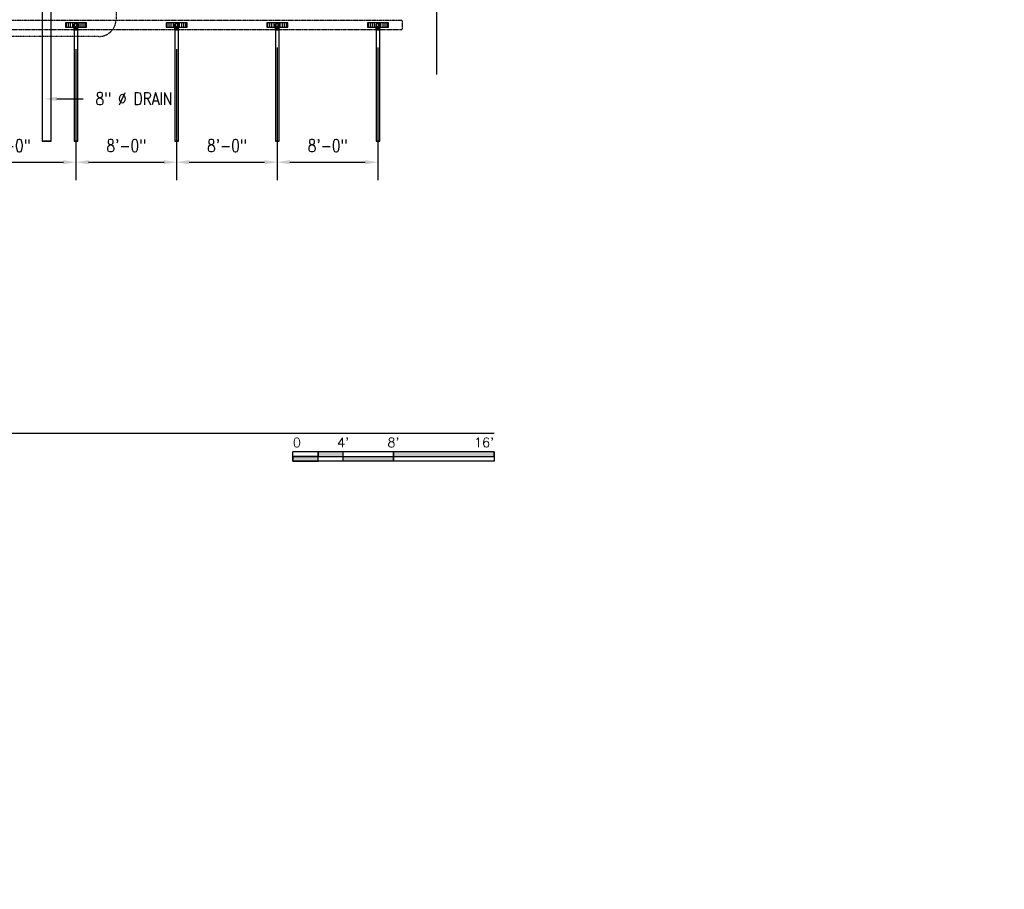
# Model space of a CAD drawing. Header units: inches. Extents: x -783 to 21281, y 0 to 3129.
# Tile 20 of 32: x 2183 to 3123, y 0 to 830. Entities that reach past the tile are written whole.
import ezdxf
from ezdxf import colors
from ezdxf.entities.mleader import LeaderData, LeaderLine
from ezdxf.enums import TextEntityAlignment as Align
from ezdxf.math import Vec2, Vec3

# ---------------------------------------------------------------- set-up
doc = ezdxf.new("R2010")
doc.units = ezdxf.units.IN
doc.header["$MEASUREMENT"] = 0
doc.linetypes.add('Dash', pattern=[0.25, 0.125, -0.125])
doc.linetypes.add('Hidden 3_32_', pattern=[0.140625, 0.09375, -0.046875])
for name, color, linetype in [('A-DETL-HDLN', 90, 'Hidden 3_32_'), ('A-DETL-THIN', 151, 'Continuous'), ('P-PIPE', 3, 'Continuous'), ('S-ANNO-DIMS', 1, 'Continuous'), ('S-ANNO-NOTE', 2, 'Continuous'), ('S-ANNO-SYMB', 2, 'Continuous')]:
    doc.layers.add(name, color=color, linetype=linetype)
doc.layers.add('A-WALL-PATT', color=9, linetype='Continuous', true_color=0x808080)
doc.styles.add('Annotative', font='romans.shx', dxfattribs={"width": 0.8, "height": 0.125})
doc.styles.add('Arial', font='romans.shx', dxfattribs={"width": 0.8})
doc.dimstyles.new('Annotative', dxfattribs={"dimscale": 0, "dimtxt": 0.125, "dimasz": 0.125, "dimexe": 0.18, "dimexo": 0.0625, "dimgap": 0.09, "dimtad": 1, "dimdec": 3, "dimzin": 3, "dimdsep": 46, "dimlunit": 4, "dimtxsty": 'Annotative', "dimcen": 0.09, "dimclrt": 2, "dimazin": 2, "dimtfac": 1, "dimtdec": 3, "dimtmove": 0, "dimatfit": 0, "dimfxl": 1, "dimtfill": 1, "dimfrac": 2, "dimtolj": 1, "dimtzin": 0, "dimarcsym": 0})
pattern_1 = [(90, (-6e-12, -7e-13), (-2, 1e-16), [])]

# ---------------------------------------------------------------- blocks, each defined once
blk = doc.blocks.new('Bend - PVC - Sch 40 - DWV_USACE - Standard-V20-00_SP_Foundation Drainage Plan-TO FDN_DOC')
at = {"layer": 'P-PIPE'}
for p, q in [((1453.08, 791.55), (1453.08, 790.05)), ((1457.04, 790.05), (1457.04, 791.55))]:
    blk.add_line(p, q, dxfattribs=at)
at = {"layer": 'P-PIPE', "flags": 128}
for points in [[(1453.31, 794.61), (1453.31, 794.68), (1453.31, 794.75), (1453.32, 794.82), (1453.33, 794.89), (1453.34, 794.96), (1453.36, 795.03), (1453.38, 795.09), (1453.4, 795.16), (1453.42, 795.23), (1453.45, 795.29), (1453.48, 795.35), (1453.51, 795.42), (1453.54, 795.48), (1453.58, 795.54), (1453.61, 795.6), (1453.65, 795.65), (1453.7, 795.71), (1453.74, 795.76), (1453.79, 795.82), (1453.84, 795.86), (1453.89, 795.91), (1453.94, 795.96), (1454, 796), (1454.05, 796.04), (1454.11, 796.08), (1454.17, 796.12), (1454.23, 796.15), (1454.3, 796.18), (1454.36, 796.21), (1454.42, 796.24), (1454.49, 796.26), (1454.56, 796.29), (1454.62, 796.3), (1454.69, 796.32), (1454.76, 796.33), (1454.83, 796.34), (1454.9, 796.35), (1454.97, 796.36), (1455.04, 796.36), (1455.06, 796.36)], [(1455.06, 792.86), (1454.99, 792.86), (1454.92, 792.87), (1454.85, 792.87), (1454.78, 792.88), (1454.71, 792.89), (1454.64, 792.91), (1454.57, 792.93), (1454.51, 792.95), (1454.44, 792.97), (1454.38, 793), (1454.31, 793.03), (1454.25, 793.06), (1454.19, 793.09), (1454.13, 793.13), (1454.07, 793.17), (1454.01, 793.21), (1453.96, 793.25), (1453.9, 793.29), (1453.85, 793.34), (1453.8, 793.39), (1453.76, 793.44), (1453.71, 793.49), (1453.67, 793.55), (1453.62, 793.61), (1453.59, 793.66), (1453.55, 793.72), (1453.51, 793.78), (1453.48, 793.85), (1453.45, 793.91), (1453.43, 793.98), (1453.4, 794.04), (1453.38, 794.11), (1453.36, 794.18), (1453.35, 794.24), (1453.33, 794.31), (1453.32, 794.38), (1453.32, 794.45), (1453.31, 794.52), (1453.31, 794.59), (1453.31, 794.61)], [(1453.31, 792.75), (1453.31, 792.86), (1453.31, 792.97), (1453.31, 793.08), (1453.31, 793.19), (1453.31, 793.29), (1453.31, 793.39), (1453.31, 793.49), (1453.31, 793.58), (1453.31, 793.67), (1453.31, 793.76), (1453.31, 793.84), (1453.31, 793.92), (1453.31, 794), (1453.31, 794.07), (1453.31, 794.14), (1453.31, 794.2), (1453.31, 794.26), (1453.31, 794.31), (1453.31, 794.36), (1453.31, 794.41), (1453.31, 794.45), (1453.31, 794.49), (1453.31, 794.52), (1453.31, 794.55), (1453.31, 794.57), (1453.31, 794.59), (1453.31, 794.6), (1453.31, 794.61), (1453.31, 794.61)], [(1453.31, 791.55), (1453.31, 791.67), (1453.31, 791.79), (1453.31, 791.92), (1453.31, 792.04), (1453.31, 792.16), (1453.31, 792.28), (1453.31, 792.4), (1453.31, 792.52), (1453.31, 792.63), (1453.31, 792.71)], [(1455.06, 796.36), (1455.13, 796.36), (1455.2, 796.35), (1455.27, 796.35), (1455.34, 796.34), (1455.41, 796.32), (1455.47, 796.31), (1455.54, 796.29), (1455.61, 796.27), (1455.67, 796.25), (1455.74, 796.22), (1455.8, 796.19), (1455.87, 796.16), (1455.93, 796.13), (1455.99, 796.09), (1456.05, 796.05), (1456.1, 796.01), (1456.16, 795.97), (1456.21, 795.93), (1456.26, 795.88), (1456.31, 795.83), (1456.36, 795.78), (1456.41, 795.72), (1456.45, 795.67), (1456.49, 795.61), (1456.53, 795.55), (1456.57, 795.5), (1456.6, 795.43), (1456.63, 795.37), (1456.66, 795.31), (1456.69, 795.24), (1456.71, 795.18), (1456.73, 795.11), (1456.75, 795.04), (1456.77, 794.98), (1456.78, 794.91), (1456.79, 794.84), (1456.8, 794.77), (1456.81, 794.7), (1456.81, 794.63), (1456.81, 794.61)], [(1456.81, 794.61), (1456.81, 794.54), (1456.8, 794.47), (1456.8, 794.4), (1456.79, 794.33), (1456.77, 794.26), (1456.76, 794.19), (1456.74, 794.13), (1456.72, 794.06), (1456.7, 793.99), (1456.67, 793.93), (1456.64, 793.86), (1456.61, 793.8), (1456.58, 793.74), (1456.54, 793.68), (1456.5, 793.62), (1456.46, 793.56), (1456.42, 793.51), (1456.37, 793.46), (1456.33, 793.4), (1456.28, 793.35), (1456.23, 793.31), (1456.17, 793.26), (1456.12, 793.22), (1456.06, 793.18), (1456, 793.14), (1455.94, 793.1), (1455.88, 793.07), (1455.82, 793.03), (1455.76, 793.01), (1455.69, 792.98), (1455.63, 792.95), (1455.56, 792.93), (1455.49, 792.91), (1455.42, 792.9), (1455.36, 792.88), (1455.29, 792.87), (1455.22, 792.87), (1455.15, 792.86), (1455.08, 792.86), (1455.06, 792.86)], [(1456.81, 794.61), (1456.81, 794.61), (1456.81, 794.6), (1456.81, 794.59), (1456.81, 794.57), (1456.81, 794.55), (1456.81, 794.52), (1456.81, 794.49), (1456.81, 794.45), (1456.81, 794.41), (1456.81, 794.37), (1456.81, 794.31), (1456.81, 794.26), (1456.81, 794.2), (1456.81, 794.14), (1456.81, 794.07), (1456.81, 794), (1456.81, 793.92), (1456.81, 793.84), (1456.81, 793.76), (1456.81, 793.67), (1456.81, 793.58), (1456.81, 793.49), (1456.81, 793.39), (1456.81, 793.29), (1456.81, 793.19), (1456.81, 793.08), (1456.81, 792.97), (1456.81, 792.86), (1456.81, 792.75), (1456.81, 792.71)], [(1456.81, 792.71), (1456.81, 792.64), (1456.81, 792.52), (1456.81, 792.4), (1456.81, 792.28), (1456.81, 792.16), (1456.81, 792.04), (1456.81, 791.92), (1456.81, 791.8), (1456.81, 791.67), (1456.81, 791.55), (1456.81, 791.55)]]:
    blk.add_lwpolyline(points, dxfattribs=at)
at = {"layer": 'P-PIPE'}
for radius, start, end in [(1.98, 90, 254.38973), (1.98, 90, 254.38973), (1.75, 90, 270), (1.98, 255, 270), (1.98, 255, 270), (1.98, 285.61027, 90), (1.98, 285.61027, 90), (1.75, 270, 90), (1.98, 270, 285), (1.98, 270, 285)]:
    blk.add_arc((1455.06, 794.61), radius, start, end, dxfattribs=at)
for centre, major_axis, start_param, end_param in [((1455.06, 791.55), (1.98, 0), 1.570796, 4.712389), ((1455.06, 790.05), (1.98, 0), 1.570796, 4.712389), ((1455.06, 791.55), (1.75, 0), 1.570796, 4.712389), ((1455.06, 791.55), (1.98, 0), 4.712389, 7.853982), ((1455.06, 791.55), (1.75, 0), 4.712389, 7.853982), ((1455.06, 790.05), (1.98, 0), 4.712389, 7.853982)]:
    blk.add_ellipse(centre, major_axis=major_axis, ratio=0.010416, start_param=start_param, end_param=end_param, dxfattribs=at)
blk = doc.blocks.new('Mechanical_Box_H_rvt-1-00_SP_Foundation Drainage Plan-TO FDN_DOC')
at = {"layer": 'P-PIPE'}
for p, q in [((2204.81, 936.42), (2204.81, 713.98)), ((2213.44, 713.98), (2213.44, 936.42)), ((2235.31, 820.05), (2235.31, 713.98)), ((2238.81, 713.98), (2238.81, 820.05)), ((2331.31, 820.05), (2331.31, 713.98)), ((2334.81, 713.98), (2334.81, 820.05)), ((2427.31, 820.05), (2427.31, 713.98)), ((2430.81, 713.98), (2430.81, 820.05)), ((2523.31, 820.05), (2523.31, 713.98)), ((2526.81, 713.98), (2526.81, 820.05))]:
    blk.add_line(p, q, dxfattribs=at)
for centre, start, end in [((2237.06, 824.61), 0, 180), ((2237.06, 824.61), 180, 0), ((2333.06, 824.61), 0, 180), ((2333.06, 824.61), 180, 0), ((2429.06, 824.61), 0, 180), ((2429.06, 824.61), 180, 0), ((2525.06, 824.61), 0, 180), ((2525.06, 824.61), 180, 0)]:
    blk.add_arc(centre, 1.75, start, end, dxfattribs=at)
for centre, major_axis, start_param, end_param in [((2237.06, 820.05), (1.75, 0), 1.570796, 3.141593), ((2237.06, 820.05), (1.75, 0), 3.141593, 4.712389), ((2237.06, 820.05), (1.75, 0), 0, 1.570796), ((2237.06, 820.05), (1.75, 0), 4.712389, 6.283185), ((2333.06, 820.05), (1.75, 0), 1.570796, 3.141593), ((2333.06, 820.05), (1.75, 0), 3.141593, 4.712389), ((2333.06, 820.05), (1.75, 0), 0, 1.570796), ((2333.06, 820.05), (1.75, 0), 4.712389, 6.283185), ((2429.06, 820.05), (1.75, 0), 1.570796, 3.141593), ((2429.06, 820.05), (1.75, 0), 3.141593, 4.712389), ((2429.06, 820.05), (1.75, 0), 0, 1.570796), ((2429.06, 820.05), (1.75, 0), 4.712389, 6.283185), ((2525.06, 820.05), (1.75, 0), 1.570796, 3.141593), ((2525.06, 820.05), (1.75, 0), 3.141593, 4.712389), ((2525.06, 820.05), (1.75, 0), 0, 1.570796), ((2525.06, 820.05), (1.75, 0), 4.712389, 6.283185), ((2209.12, 713.98), (4.31, 0), 1.570796, 3.141593), ((2209.12, 713.98), (4.31, 0), 3.141593, 4.712389), ((2209.12, 713.98), (4.31, 0), 0, 1.570796), ((2209.12, 713.98), (4.31, 0), 4.712389, 6.283185), ((2237.06, 713.98), (1.75, 0), 1.570796, 3.141593), ((2237.06, 713.98), (1.75, 0), 3.141593, 4.712389), ((2237.06, 713.98), (1.75, 0), 0, 1.570796), ((2237.06, 713.98), (1.75, 0), 4.712389, 6.283185), ((2333.06, 713.98), (1.75, 0), 1.570796, 3.141593), ((2333.06, 713.98), (1.75, 0), 3.141593, 4.712389), ((2333.06, 713.98), (1.75, 0), 0, 1.570796), ((2333.06, 713.98), (1.75, 0), 4.712389, 6.283185), ((2429.06, 713.98), (1.75, 0), 1.570796, 3.141593), ((2429.06, 713.98), (1.75, 0), 3.141593, 4.712389), ((2429.06, 713.98), (1.75, 0), 0, 1.570796), ((2429.06, 713.98), (1.75, 0), 4.712389, 6.283185), ((2525.06, 713.98), (1.75, 0), 1.570796, 3.141593), ((2525.06, 713.98), (1.75, 0), 3.141593, 4.712389), ((2525.06, 713.98), (1.75, 0), 0, 1.570796), ((2525.06, 713.98), (1.75, 0), 4.712389, 6.283185)]:
    blk.add_ellipse(centre, major_axis=major_axis, ratio=0.010416, start_param=start_param, end_param=end_param, dxfattribs=at)
at = {"layer": 'P-PIPE', "color": 3, "lineweight": 9}
for p in [(782, 30), (878, 30), (974, 30), (1070, 30)]:
    blk.add_blockref('Bend - PVC - Sch 40 - DWV_USACE - Standard-V20-00_SP_Foundation Drainage Plan-TO FDN_DOC', p, dxfattribs=at)
blk = doc.blocks.new('*D63')
at = {"layer": 'Defpoints', "color": 0, "transparency": 16777216}
for p in [(2237.08, 791.85), (2141.08, 782.35), (2237.08, 693.8)]:
    blk.add_point(p, dxfattribs=at)
at = {"layer": 'S-ANNO-DIMS', "color": 0, "lineweight": -2, "transparency": 16777216}
for p, q in [((2237.08, 785.85), (2237.08, 676.52)), ((2141.08, 776.35), (2141.08, 676.52)), ((2153.08, 693.8), (2225.08, 693.8))]:
    blk.add_line(p, q, dxfattribs=at)
at = {"layer": 'S-ANNO-DIMS', "color": 0, "transparency": 16777216}
for points in [[(2153.08, 695.8), (2153.08, 691.8), (2141.08, 693.8)], [(2225.08, 695.8), (2225.08, 691.8), (2237.08, 693.8)]]:
    blk.add_solid(points, dxfattribs=at)
at = {"layer": 'S-ANNO-DIMS', "color": 2, "lineweight": -3, "transparency": 16777216, "insert": (2174.86, 709.58), "char_height": 12, "attachment_point": 5, "style": 'Annotative', "bg_fill": 3, "box_fill_scale": 1.25, "bg_fill_color": 256, "bg_fill_true_color": 13158600, "bg_fill_transparency": 0}
blk.add_mtext('\\A1;8\'-0"', dxfattribs=at)
blk = doc.blocks.new('*D64')
at = {"layer": 'Defpoints', "color": 0, "transparency": 16777216}
for p in [(2237.08, 807.63), (2333.08, 807.63), (2333.08, 693.8)]:
    blk.add_point(p, dxfattribs=at)
at = {"layer": 'S-ANNO-DIMS', "color": 0, "lineweight": -2, "transparency": 16777216}
for p, q in [((2237.08, 801.63), (2237.08, 676.52)), ((2333.08, 801.63), (2333.08, 676.52)), ((2249.08, 693.8), (2321.08, 693.8))]:
    blk.add_line(p, q, dxfattribs=at)
at = {"layer": 'S-ANNO-DIMS', "color": 0, "transparency": 16777216}
for points in [[(2249.08, 695.8), (2249.08, 691.8), (2237.08, 693.8)], [(2321.08, 695.8), (2321.08, 691.8), (2333.08, 693.8)]]:
    blk.add_solid(points, dxfattribs=at)
at = {"layer": 'S-ANNO-DIMS', "color": 2, "lineweight": -3, "transparency": 16777216, "insert": (2285.08, 709.58), "char_height": 12, "attachment_point": 5, "style": 'Annotative', "bg_fill": 3, "box_fill_scale": 1.25, "bg_fill_color": 256, "bg_fill_true_color": 13158600, "bg_fill_transparency": 0}
blk.add_mtext('\\A1;8\'-0"', dxfattribs=at)
blk = doc.blocks.new('*D65')
at = {"layer": 'Defpoints', "color": 0, "transparency": 16777216}
for p in [(2429.08, 809.13), (2333.08, 807.63), (2429.08, 693.8)]:
    blk.add_point(p, dxfattribs=at)
at = {"layer": 'S-ANNO-DIMS', "color": 0, "lineweight": -2, "transparency": 16777216}
for p, q in [((2333.08, 801.63), (2333.08, 676.52)), ((2429.08, 803.13), (2429.08, 676.52)), ((2345.08, 693.8), (2417.08, 693.8))]:
    blk.add_line(p, q, dxfattribs=at)
at = {"layer": 'S-ANNO-DIMS', "color": 0, "transparency": 16777216}
for points in [[(2345.08, 695.8), (2345.08, 691.8), (2333.08, 693.8)], [(2417.08, 695.8), (2417.08, 691.8), (2429.08, 693.8)]]:
    blk.add_solid(points, dxfattribs=at)
at = {"layer": 'S-ANNO-DIMS', "color": 2, "lineweight": -3, "transparency": 16777216, "insert": (2381.08, 709.58), "char_height": 12, "attachment_point": 5, "style": 'Annotative', "bg_fill": 3, "box_fill_scale": 1.25, "bg_fill_color": 256, "bg_fill_true_color": 13158600, "bg_fill_transparency": 0}
blk.add_mtext('\\A1;8\'-0"', dxfattribs=at)
blk = doc.blocks.new('*D66')
at = {"layer": 'Defpoints', "color": 0, "transparency": 16777216}
for p in [(2429.08, 809.13), (2525.08, 809.13), (2525.08, 693.8)]:
    blk.add_point(p, dxfattribs=at)
at = {"layer": 'S-ANNO-DIMS', "color": 0, "lineweight": -2, "transparency": 16777216}
for p, q in [((2429.08, 803.13), (2429.08, 676.52)), ((2525.08, 803.13), (2525.08, 676.52)), ((2441.08, 693.8), (2513.08, 693.8))]:
    blk.add_line(p, q, dxfattribs=at)
at = {"layer": 'S-ANNO-DIMS', "color": 0, "transparency": 16777216}
for points in [[(2441.08, 695.8), (2441.08, 691.8), (2429.08, 693.8)], [(2513.08, 695.8), (2513.08, 691.8), (2525.08, 693.8)]]:
    blk.add_solid(points, dxfattribs=at)
at = {"layer": 'S-ANNO-DIMS', "color": 2, "lineweight": -3, "transparency": 16777216, "insert": (2477.08, 709.58), "char_height": 12, "attachment_point": 5, "style": 'Annotative', "bg_fill": 3, "box_fill_scale": 1.25, "bg_fill_color": 256, "bg_fill_true_color": 13158600, "bg_fill_transparency": 0}
blk.add_mtext('\\A1;8\'-0"', dxfattribs=at)
blk = doc.blocks.new('*U34')
for points in [[(-1.75, -0.2344), (-1.5, -0.2344), (-1.5, -0.1875), (-1.75, -0.1875)], [(-1, -0.2344), (0, -0.2344), (0, -0.1875), (-1, -0.1875)], [(-2, -0.2812), (-1.75, -0.2812), (-1.75, -0.2344), (-2, -0.2344)], [(-1.5, -0.2344), (-1, -0.2344), (-1, -0.2812), (-1.5, -0.2812)]]:
    blk.add_hatch(color=256).paths.add_polyline_path(points)
for p, q in [((0, -0.1875), (-2, -0.1875)), ((-2, -0.2812), (-2, -0.1875)), ((-1.75, -0.2812), (-1.75, -0.1875)), ((-1.5, -0.2812), (-1.5, -0.1875)), ((-1, -0.2812), (-1, -0.1885)), ((0, -0.1875), (0, -0.2812)), ((-2, -0.2344), (0, -0.2344)), ((0, -0.2812), (-2, -0.2812))]:
    blk.add_line(p, q)
at = {"flags": 128}
for points in [[(-1.75, -0.2344), (-1.5, -0.2344), (-1.5, -0.1875), (-1.75, -0.1875), (-1.75, -0.2344)], [(-1, -0.2344), (0, -0.2344), (0, -0.1875), (-1, -0.1875), (-1, -0.2344)], [(-2, -0.2812), (-1.75, -0.2812), (-1.75, -0.2344), (-2, -0.2344), (-2, -0.2812)], [(-1.5, -0.2344), (-1, -0.2344), (-1, -0.2812), (-1.5, -0.2812), (-1.5, -0.2344)]]:
    blk.add_lwpolyline(points, close=True, dxfattribs=at)
at = {"style": 'Arial'}
blk.add_text('0', height=0.0937, dxfattribs=at).set_placement((-2, -0.0937), align=Align.MIDDLE_LEFT)
for s, p in [("4'", (-1.5, -0.0937)), ("8'", (-1, -0.0937))]:
    blk.add_text(s, height=0.09375, dxfattribs=at).set_placement(p, align=Align.MIDDLE_CENTER)
blk.add_text("16'", height=0.09375, dxfattribs=at).set_placement((0, -0.0937), align=Align.MIDDLE_RIGHT)
blk = doc.blocks.new('*U33')
at = {"linetype": 'Continuous', "lineweight": -3}
blk.add_line((1.125, 0.625), (29.5, 0.625), dxfattribs=at)
at = {"lineweight": -3, "style": 'Arial'}
blk.add_attdef('DRAWING_AREA_TITLE', text='', height=0.1875, dxfattribs=at).set_placement((1.3743, 0.6339), align=Align.BOTTOM_LEFT)
blk.add_attdef('X#', text='', height=0.1875, dxfattribs=at).set_placement((0.8125, 0.625), align=Align.MIDDLE_CENTER)
blk.add_attdef('SCALE:', text='', height=0.0938, dxfattribs=at).set_placement((1.3743, 0.5606), align=Align.TOP_LEFT)

msp = doc.modelspace()

# ---------------------------------------------------------------- hatches: boundary and pattern name
at = {"layer": 'A-WALL-PATT', "lineweight": -3}
h = msp.add_hatch(dxfattribs=at)
h.set_pattern_fill('_USER', color=8, scale=2, angle=90, style=0, pattern_type=0)
h.set_pattern_definition(pattern_1)
h.paths.add_polyline_path([(2247.0774, 822.7059), (2247.0774, 826.7059), (2227.0774, 826.7059), (2227.0774, 822.7059)])
h = msp.add_hatch(dxfattribs=at)
h.set_pattern_fill('_USER', color=8, scale=2, angle=90, style=0, pattern_type=0)
h.set_pattern_definition(pattern_1)
h.paths.add_polyline_path([(2343.0774, 822.7059), (2343.0774, 826.7059), (2323.0774, 826.7059), (2323.0774, 822.7059)])
h = msp.add_hatch(dxfattribs=at)
h.set_pattern_fill('_USER', color=8, scale=2, angle=90, style=0, pattern_type=0)
h.set_pattern_definition(pattern_1)
h.paths.add_polyline_path([(2439.0774, 822.7059), (2439.0774, 826.7059), (2419.0774, 826.7059), (2419.0774, 822.7059)])
h = msp.add_hatch(dxfattribs=at)
h.set_pattern_fill('_USER', color=8, scale=2, angle=90, style=0, pattern_type=0)
h.set_pattern_definition(pattern_1)
h.paths.add_polyline_path([(2535.0774, 822.7059), (2535.0774, 826.7059), (2515.0774, 826.7059), (2515.0774, 822.7059)])

# ---------------------------------------------------------------- linework, layer by layer
at = {"layer": 'A-DETL-HDLN', "lineweight": -3}
for p, q in [((1811.9211, 829.3622), (2548.168, 829.3622)), ((2548.168, 829.3622), (2548.168, 820.0497)), ((2548.168, 820.0497), (1811.9211, 820.0497))]:
    msp.add_line(p, q, dxfattribs=at)
at = {"layer": 'A-DETL-THIN', "lineweight": -3}
msp.add_lwpolyline([(2580.8621, 973.2288), (2580.8621, 879.4094), (2583.9424, 879.4094), (2577.9858, 873.579), (2580.8621, 873.579), (2580.8621, 777.5559)], dxfattribs=at)
at = {"layer": 'P-PIPE', "lineweight": -3}
for p, q in [((2227.0774, 826.7059), (2227.0774, 822.7059)), ((2247.0774, 826.7059), (2227.0774, 826.7059)), ((2247.0774, 822.7059), (2247.0774, 826.7059)), ((2323.0774, 826.7059), (2323.0774, 822.7059)), ((2343.0774, 826.7059), (2323.0774, 826.7059)), ((2343.0774, 822.7059), (2343.0774, 826.7059)), ((2419.0774, 826.7059), (2419.0774, 822.7059)), ((2439.0774, 826.7059), (2419.0774, 826.7059)), ((2439.0774, 822.7059), (2439.0774, 826.7059)), ((2515.0774, 826.7059), (2515.0774, 822.7059)), ((2535.0774, 826.7059), (2515.0774, 826.7059)), ((2535.0774, 822.7059), (2535.0774, 826.7059)), ((2227.0774, 822.7059), (2247.0774, 822.7059)), ((2323.0774, 822.7059), (2343.0774, 822.7059)), ((2419.0774, 822.7059), (2439.0774, 822.7059)), ((2515.0774, 822.7059), (2535.0774, 822.7059))]:
    msp.add_line(p, q, dxfattribs=at)
at = {"layer": 'S-ANNO-SYMB', "linetype": 'Dash', "lineweight": -3}
msp.add_lwpolyline([(2258.9833, 813.7679), (2164.0891, 813.7679, -0.41421356), (2147.6719, 830.1851), (2147.6719, 951.0736, -0.41421356), (2164.0891, 967.4908), (2258.9833, 967.4908, -0.41421356), (2275.4005, 951.0736), (2275.4005, 830.1851, -0.41421356)], format="xyb", close=True, dxfattribs=at)

# ---------------------------------------------------------------- block references
at = {"layer": 'P-PIPE', "color": 8, "lineweight": -3}
msp.add_blockref('Mechanical_Box_H_rvt-1-00_SP_Foundation Drainage Plan-TO FDN_DOC', (0, 0), dxfattribs=at)
at = {"layer": 'S-ANNO-SYMB', "color": 8, "lineweight": -3, "xscale": 96, "yscale": 96, "zscale": 96}
for name, p in [('*U33', (-196.0344, 375.4055)), ('*U34', (2635.9657, 435.4055))]:
    msp.add_blockref(name, p, dxfattribs=at)

# ---------------------------------------------------------------- next in the draw order: dimensions: what is measured, and where the dimension line sits
at = {"layer": 'S-ANNO-DIMS', "lineweight": -3}
dim = msp.add_linear_dim(base=(2237.0774, 693.7982), p1=(2141.0774, 782.3469), p2=(2237.0774, 791.8469), dimstyle='Annotative', override={"dimpost": '\\X'}, dxfattribs=at)
dim.commit()
dim.dimension.update_dxf_attribs({"geometry": '*D63', "text_midpoint": (2174.8628, 693.7982), "dimtype": 160})

# ---------------------------------------------------------------- next in the draw order: dimensions: what is measured, and where the dimension line sits
dim = msp.add_linear_dim(base=(2333.0774, 693.7982), p1=(2237.0774, 807.6298), p2=(2333.0774, 807.6298), dimstyle='Annotative', override={"dimpost": '\\X'}, dxfattribs=at)
dim.commit()
dim.dimension.update_dxf_attribs({"geometry": '*D64', "text_midpoint": (2285.0774, 709.581)})

# ---------------------------------------------------------------- next in the draw order: dimensions: what is measured, and where the dimension line sits
dim = msp.add_linear_dim(base=(2429.0774, 693.7982), p1=(2333.0774, 807.6298), p2=(2429.0774, 809.1298), dimstyle='Annotative', override={"dimpost": '\\X'}, dxfattribs=at)
dim.commit()
dim.dimension.update_dxf_attribs({"geometry": '*D65', "text_midpoint": (2381.0774, 709.581)})

# ---------------------------------------------------------------- next in the draw order: dimensions: what is measured, and where the dimension line sits
dim = msp.add_linear_dim(base=(2525.0774, 693.7982), p1=(2429.0774, 809.1298), p2=(2525.0774, 809.1298), dimstyle='Annotative', override={"dimpost": '\\X'}, dxfattribs=at)
dim.commit()
dim.dimension.update_dxf_attribs({"geometry": '*D66', "text_midpoint": (2477.0774, 709.581)})

# ---------------------------------------------------------------- next in the draw order: leaders
at = {"layer": 'S-ANNO-NOTE', "lineweight": -3}
ml = msp.add_multileader_mtext('Standard', dxfattribs=at)
ml.set_content('SIM.', color=256, style='Annotative')
ml.set_leader_properties(color=1, linetype='ByLayer', lineweight=-1)
ml.build(insert=Vec2(0, 0))
ml.multileader.update_dxf_attribs({"text_right_attachment_type": 4, "dogleg_length": 0.125, "arrow_head_size": 12, "scale": 96})
ctx = ml.context
ctx.base_point, ctx.scale, ctx.char_height, ctx.arrow_head_size, ctx.landing_gap_size, ctx.plane_origin = Vec3(2353.0681, 1056.8657), 96, 12, 12, 12, Vec3(2250.6207, 1038.4564)
ctx.right_attachment = 4
notes = []
notes.append((ctx, [(0, (0, 0, 0), (0, 0), (1, 0), 1, [])]))
ctx.mtext.insert, ctx.mtext.width, ctx.mtext.flow_direction = Vec3(2365.0681, 1062.8657), 134.479897, 5
ml = msp.add_multileader_mtext('Standard', dxfattribs=at)
ml.set_content('TRENCH DRAIN\\PBLOCKOUT REF:\\PS-506 (TYP.40)', color=256, style='Annotative')
ml.set_leader_properties(color=1, linetype='ByLayer', lineweight=-1)
ml.build(insert=Vec2(0, 0))
ml.multileader.update_dxf_attribs({"text_right_attachment_type": 4, "dogleg_length": 0.125, "arrow_head_size": 12, "scale": 96})
ctx = ml.context
ctx.base_point, ctx.scale, ctx.char_height, ctx.arrow_head_size, ctx.landing_gap_size, ctx.plane_origin = Vec3(1229.8076, 1021.8255), 96, 12, 12, 12, Vec3(1014.2251, 996.3929)
ctx.right_attachment = 4
notes.append((ctx, [(1, (1, 1, 0), (1381.4648, 971.5398), (-1, 0), 12, [(1, [(1450.7625, 796.7634), (1366.6229, 764.8209)], 0, [])])]))
ctx.mtext.insert, ctx.mtext.width, ctx.mtext.flow_direction = Vec3(1241.8076, 1029.8255), 205.546058, 5
ml = msp.add_multileader_mtext('Standard', dxfattribs=at)
ml.set_content('3" %%C DRAIN (TYP.)', color=256, style='Annotative')
ml.set_leader_properties(color=1, linetype='ByLayer', lineweight=-1)
ml.build(insert=Vec2(0, 0))
ml.multileader.update_dxf_attribs({"text_right_attachment_type": 3, "dogleg_length": 0.125, "arrow_head_size": 12, "scale": 96})
ctx = ml.context
ctx.base_point, ctx.scale, ctx.char_height, ctx.arrow_head_size, ctx.landing_gap_size, ctx.plane_origin = Vec3(351.7648, 754.408), 96, 12, 12, 12, Vec3(582.8154, 754.408)
ctx.right_attachment = 3
notes.append((ctx, [(1, (1, 1, 0), (339.7648, 754.408), (1, 0), 12, [(0, [(262.8272, 754.1289)], 0, [])])]))
ctx.mtext.insert, ctx.mtext.width, ctx.mtext.flow_direction = Vec3(363.7648, 762.408), 99.470323, 5
ml = msp.add_multileader_mtext('Standard', dxfattribs=at)
ml.set_content('3" %%C DRAIN (TYP.)', color=256, style='Annotative')
ml.set_leader_properties(color=1, linetype='ByLayer', lineweight=-1)
ml.build(insert=Vec2(0, 0))
ml.multileader.update_dxf_attribs({"text_right_attachment_type": 3, "dogleg_length": 0.125, "arrow_head_size": 12, "scale": 96})
ctx = ml.context
ctx.base_point, ctx.scale, ctx.char_height, ctx.arrow_head_size, ctx.landing_gap_size, ctx.plane_origin = Vec3(1952.5568, 757.9971), 96, 12, 12, 12, Vec3(1835.85, 735.7762)
ctx.right_attachment = 3
notes.append((ctx, [(1, (1, 1, 0), (2069.9282, 733.4257), (-1, 0), 12, [(0, [(2139.3083, 733.4257)], 0, [])])]))
ctx.mtext.insert, ctx.mtext.width, ctx.mtext.flow_direction = Vec3(1964.5568, 765.9971), 91.673222, 5
ml = msp.add_multileader_mtext('Standard', dxfattribs=at)
ml.set_content('8" %%C DRAIN ', color=256, style='Annotative')
ml.set_leader_properties(color=1, linetype='ByLayer', lineweight=-1)
ml.build(insert=Vec2(0, 0))
ml.multileader.update_dxf_attribs({"text_right_attachment_type": 3, "dogleg_length": 0.125, "arrow_head_size": 12, "scale": 96})
ctx = ml.context
ctx.base_point, ctx.scale, ctx.char_height, ctx.arrow_head_size, ctx.landing_gap_size, ctx.plane_origin = Vec3(2243.8298, 754.408), 96, 12, 12, 12, Vec3(2566.2568, 754.408)
ctx.right_attachment = 3
notes.append((ctx, [(1, (1, 1, 0), (2231.8298, 754.408), (1, 0), 12, [(0, [(2206.9562, 754.1289)], 0, [])])]))
ctx.mtext.insert, ctx.mtext.width, ctx.mtext.flow_direction = Vec3(2255.8298, 760.408), 99.470323, 5
for ctx, leaders in notes:
    for number, flags, end, landing, length, lines in leaders:
        leader = LeaderData()
        leader.index, (leader.has_last_leader_line, leader.has_dogleg_vector, leader.attachment_direction) = number, flags
        leader.last_leader_point, leader.dogleg_vector, leader.dogleg_length = Vec3(end), Vec3(landing), length
        for number, points, colour, breaks in lines:
            line = LeaderLine()
            line.index, line.vertices, line.color, line.breaks = number, Vec3.list(points), colors.encode_raw_color(colour), breaks
            leader.lines.append(line)
        ctx.leaders.append(leader)

doc.saveas('drawing.dxf')
